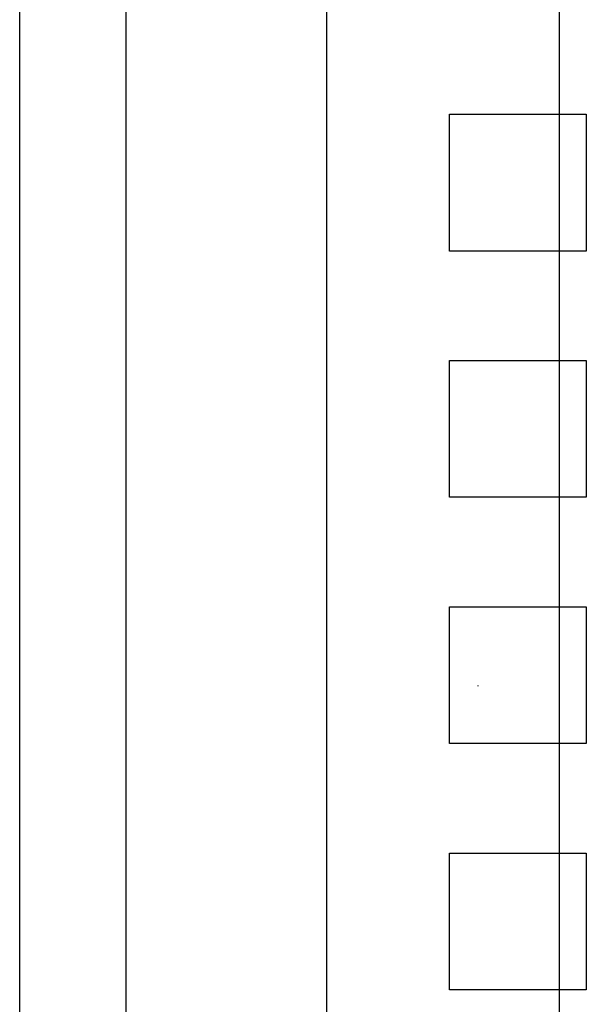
# Model space of a CAD drawing. Header units: millimetres. Extents: x -11513 to 3649, y 2330 to 12522.
# Tile 5 of 75: x -10340 to -10287, y 8247 to 8339. Entities that reach past the tile are written whole.
import ezdxf
from ezdxf.lldxf.tags import DXFTag

# ---------------------------------------------------------------- set-up
doc = ezdxf.new("R2010")
doc.units = ezdxf.units.MM
for name, color, linetype in [('Aparatura', 7, 'Continuous'), ('WG1-00-902-0001-', 7, 'Continuous'), ('WG1-00-923-0035_', 7, 'Continuous')]:
    doc.layers.add(name, color=color, linetype=linetype)
tags = doc.linetypes.add('CENTER2', pattern=[28.575, 19.05, -3.175, 3.175, -3.175]).pattern_tags.tags
tags[10:11] = [DXFTag(74, 4), DXFTag(75, 0), DXFTag(340, '0'), DXFTag(46, 0.0), DXFTag(50, 0.0), DXFTag(44, 0.0), DXFTag(45, 0.0)]
tags[8:9] = [DXFTag(74, 4), DXFTag(75, 0), DXFTag(340, '0'), DXFTag(46, 0.0), DXFTag(50, 0.0), DXFTag(44, 0.0), DXFTag(45, 0.0)]
tags[6:7] = [DXFTag(74, 4), DXFTag(75, 0), DXFTag(340, '0'), DXFTag(46, 0.0), DXFTag(50, 0.0), DXFTag(44, 0.0), DXFTag(45, 0.0)]
tags[4:5] = [DXFTag(74, 4), DXFTag(75, 0), DXFTag(340, '0'), DXFTag(46, 0.0), DXFTag(50, 0.0), DXFTag(44, 0.0), DXFTag(45, 0.0)]

# ---------------------------------------------------------------- blocks, each defined once
blk = doc.blocks.new('rozmieszczenie aparatury cz siłowa')
blk.add_line((9.722, 152.112), (9.722, 966.297))
at = {"layer": 'Aparatura', "linetype": 'Continuous'}
blk.add_line((28, 1114.697), (28, 39.697), dxfattribs=at)
at = {"layer": 'Aparatura'}
blk.add_line((41.812, 550.775), (41.812, 550.708), dxfattribs=at)
at = {"layer": 'WG1-00-902-0001-', "color": 7, "linetype": 'Continuous'}
blk.add_line((0, 0), (0, 1200), dxfattribs=at)
at = {"layer": 'WG1-00-923-0035_', "color": 7, "linetype": 'CENTER2'}
blk.add_line((9.722, 152.112), (9.722, 966.297), dxfattribs=at)
at = {"layer": 'WG1-00-923-0035_', "color": 7, "linetype": 'Continuous'}
for p, q in [((39.231, 590.423), (39.231, 602.911)), ((39.231, 602.911), (51.718, 602.911)), ((51.718, 602.911), (51.718, 590.423)), ((51.718, 590.423), (39.231, 590.423)), ((39.231, 567.946), (39.231, 580.433)), ((39.231, 580.433), (51.718, 580.433)), ((51.718, 580.433), (51.718, 567.946)), ((51.718, 567.946), (39.231, 567.946)), ((39.231, 545.468), (39.231, 557.956)), ((39.231, 557.956), (51.718, 557.956)), ((51.718, 557.956), (51.718, 545.468)), ((51.718, 545.468), (39.231, 545.468)), ((39.231, 522.991), (39.231, 535.478)), ((39.231, 535.478), (51.718, 535.478)), ((51.718, 535.478), (51.718, 522.991)), ((51.718, 522.991), (39.231, 522.991))]:
    blk.add_line(p, q, dxfattribs=at)

msp = doc.modelspace()

# ---------------------------------------------------------------- linework, layer by layer
msp.add_line((-10289.917, 8008.672), (-10289.917, 8639.307))

# ---------------------------------------------------------------- block references
at = {"xscale": 1.02, "yscale": 1.02, "zscale": 1.02}
msp.add_blockref('rozmieszczenie aparatury cz siłowa', (-10340.187, 7714.973), dxfattribs=at)

doc.saveas('drawing.dxf')
